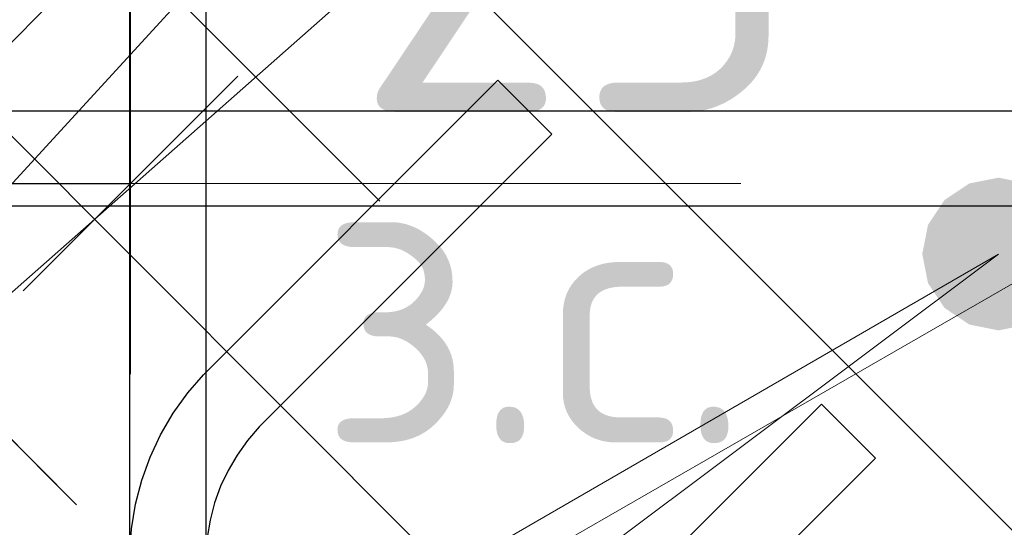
# Model space of a CAD drawing. Header units: metres. Extents: x -38 to 102, y -15 to 21.
# Tile 139 of 229: x 72.3081 to 72.4114, y 5.4194 to 5.4726. Entities that reach past the tile are written whole.
import ezdxf

# ---------------------------------------------------------------- set-up
doc = ezdxf.new("R2010")
doc.units = ezdxf.units.M
doc.header["$PDMODE"] = 65
for name, color, linetype, lineweight in [('XR$3$Арм.стержн. Хомут', 240, 'Continuous', 35), ('XR$3$Арм.стержн.горизонт. 1', 180, 'Continuous', 35), ('XR$3$Размерная линия (1)', 7, 'Continuous', 13), ('XR$3$Размерная линия_ общее', 7, 'Continuous', 13), ('XR$4$Арм. стержнями нижней зоны', 180, 'Continuous', 35), ('XR$4$Арм.стержн. Арматура края', 96, 'Continuous', 35), ('XR$4$Арм.стержн.горизонт. 1', 180, 'Continuous', 35), ('XR$6$Арм. стержнями нижней зоны', 180, 'Continuous', 35), ('XR$6$Арм.стержн. Арматура края', 96, 'Continuous', 35), ('XR$6$Арм.стержн.горизонт. 1', 180, 'Continuous', 35)]:
    doc.layers.add(name, color=color, linetype=linetype, lineweight=lineweight)
doc.styles.add('ISOCPEUR', font='txt')
doc.dimstyles.new('DIMSTYLE_11', dxfattribs={"dimtxt": 0.033, "dimasz": 0.0375, "dimexe": 0, "dimexo": 0, "dimgap": 0.0165, "dimtad": 2, "dimdec": 0, "dimlfac": 1000, "dimrnd": 1, "dimzin": 12, "dimdsep": 46, "dimtxsty": 'ISOCPEUR', "dimblk1": 'ALL_ML_STRICH', "dimblk2": 'ALL_ML_STRICH', "dimsah": 1, "dimcen": 0, "dimclrd": 7, "dimclre": 256, "dimclrt": 7, "dimadec": 0, "dimazin": 0, "dimtfac": 1, "dimtdec": 0, "dimtix": 1, "dimtmove": 2, "dimatfit": 3, "dimfxl": 0, "dimtvp": 1.2, "dimtzin": 0, "dimlwd": 0, "dimlwe": -3, "dimarcsym": 0})
doc.dimstyles.new('DIMSTYLE_12', dxfattribs={"dimtxt": 0.03, "dimasz": 0.03, "dimexe": 0, "dimexo": 0, "dimgap": 0.015, "dimtad": 2, "dimdec": 0, "dimlfac": 1000, "dimrnd": 1, "dimzin": 12, "dimdsep": 46, "dimtxsty": 'ISOCPEUR', "dimblk1": 'ALL_ML_STRICH', "dimblk2": 'ALL_ML_STRICH', "dimsah": 1, "dimcen": 0, "dimclrd": 7, "dimclre": 256, "dimclrt": 7, "dimadec": 0, "dimazin": 0, "dimtfac": 1, "dimtdec": 0, "dimtix": 1, "dimtmove": 2, "dimatfit": 3, "dimfxl": 0, "dimtzin": 0, "dimlwd": 0, "dimlwe": -3, "dimarcsym": 0})
pattern_1 = [(135, (0, 0), (-0.031819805, -0.031819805), [0.4, -0.05, 0, -0.05]), (135, (-0.01591, -0.01591), (-0.031819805, -0.031819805), [0.8, -0.1, 0.1, -0.1])]

# ---------------------------------------------------------------- blocks, each defined once
blk = doc.blocks.new('ALL_ML_STRICH')
at = {"color": 0, "linetype": 'ByBlock', "lineweight": -2}
for p, q in [((0, -0.5), (0, 0.5)), ((-0.3, -0.3), (0.3, 0.3)), ((-1, 0), (0.5, 0))]:
    blk.add_line(p, q, dxfattribs=at)
blk = doc.blocks.new('*D91')
at = {"layer": 'DEFPOINTS', "color": 7, "linetype": 'Continuous', "lineweight": 13, "transparency": 33554687}
for p in [(72.29474, 5.45544), (72.29474, 5.42045), (72.31974, 5.41545)]:
    blk.add_point(p, dxfattribs=at)
at = {"layer": 'XR$3$Размерная линия_ общее', "color": 253, "linetype": 'Continuous', "lineweight": -2, "true_color": 0xa0a0a0, "transparency": 33554687}
for p, q in [((72.29474, 5.44045), (72.29474, 5.45544)), ((72.31974, 5.43545), (72.31974, 5.45544))]:
    blk.add_line(p, q, dxfattribs=at)
at = {"layer": 'XR$3$Размерная линия_ общее', "color": 7, "linetype": 'Continuous', "lineweight": -2, "transparency": 33554687}
blk.add_line((72.29474, 5.45544), (72.31974, 5.45544), dxfattribs=at)
at = {"layer": 'XR$3$Размерная линия_ общее', "color": 7, "linetype": 'Continuous', "lineweight": 13, "transparency": 33554687, "xscale": 0.0375, "yscale": 0.0375, "zscale": 0.0375, "rotation": 180}
blk.add_blockref('ALL_ML_STRICH', (72.29474, 5.45544), dxfattribs=at)
at = {"layer": 'XR$3$Размерная линия_ общее', "color": 7, "linetype": 'Continuous', "lineweight": 13, "transparency": 33554687, "xscale": 0.0375, "yscale": 0.0375, "zscale": 0.0375}
blk.add_blockref('ALL_ML_STRICH', (72.31974, 5.45544), dxfattribs=at)
at = {"layer": 'XR$3$Размерная линия_ общее', "color": 7, "linetype": 'Continuous', "lineweight": 13, "transparency": 33554687, "insert": (72.36647, 5.47944), "char_height": 0.033, "width": 0.066, "attachment_point": 5, "style": 'ISOCPEUR'}
blk.add_mtext('\\A1;{25}', dxfattribs=at)
at = {"layer": 'XR$3$Размерная линия_ общее', "color": 7, "linetype": 'Continuous', "lineweight": 13, "transparency": 33554687, "insert": (72.33952, 5.45523), "char_height": 0.027, "width": 0.00135, "attachment_point": 1, "line_spacing_factor": 0.60241, "style": 'ISOCPEUR'}
blk.add_mtext('з.с.', dxfattribs=at)
blk = doc.blocks.new('*D153')
at = {"layer": 'DEFPOINTS', "color": 7, "linetype": 'Continuous', "lineweight": 13, "transparency": 33554687}
for p in [(72.33466, 5.49807), (72.2494, 5.40307), (72.33466, 5.40307)]:
    blk.add_point(p, dxfattribs=at)
at = {"layer": 'XR$3$Размерная линия (1)', "color": 9, "linetype": 'Continuous', "lineweight": -2, "true_color": 0xc7c7c7, "transparency": 33554687}
for p, q in [((72.31466, 5.49807), (72.2494, 5.49807)), ((72.31466, 5.40307), (72.2494, 5.40307))]:
    blk.add_line(p, q, dxfattribs=at)
at = {"layer": 'XR$3$Размерная линия (1)', "color": 7, "linetype": 'Continuous', "lineweight": -2, "transparency": 33554687}
blk.add_line((72.2494, 5.40307), (72.2494, 5.49807), dxfattribs=at)
at = {"layer": 'XR$3$Размерная линия (1)', "color": 7, "linetype": 'Continuous', "lineweight": 13, "transparency": 33554687, "xscale": 0.03, "yscale": 0.03, "zscale": 0.03}
for p, rotation in [((72.2494, 5.49807), 90), ((72.2494, 5.40307), 270)]:
    blk.add_blockref('ALL_ML_STRICH', p, dxfattribs=dict(at, rotation=rotation))
at = {"layer": 'XR$3$Размерная линия (1)', "color": 7, "linetype": 'Continuous', "lineweight": 13, "transparency": 33554687, "insert": (72.2269, 5.45207), "char_height": 0.03, "width": 0.06, "attachment_point": 5, "rotation": 90, "style": 'ISOCPEUR'}
blk.add_mtext('\\A1;{95}', dxfattribs=at)

msp = doc.modelspace()

# ---------------------------------------------------------------- hatches: boundary and pattern name
at = {"linetype": 'Continuous', "lineweight": 25, "transparency": 33554687}
h = msp.add_hatch(dxfattribs=at)
h.set_pattern_fill('__________540', scale=0.015, style=0, pattern_type=2)
h.set_pattern_definition(pattern_1)
h.paths.add_polyline_path([(72.5447, 5.66307), (72.2947, 5.66307), (72.2947, 5.36307), (72.5447, 5.36307)], flags=0)
at = {"linetype": 'Continuous', "lineweight": 13, "transparency": 33554687}
h = msp.add_hatch(dxfattribs=at)
h.set_pattern_fill('__________540', scale=0.015, style=0, pattern_type=2)
h.set_pattern_definition(pattern_1)
h.paths.add_polyline_path([(72.20078, 5.61305), (72.20078, 5.41305), (72.63295, 5.41305), (72.63295, 5.61305)], flags=0)
h = msp.add_hatch(dxfattribs=at)
h.set_pattern_fill('__________540', scale=0.015, style=0, pattern_type=2)
h.set_pattern_definition(pattern_1)
h.paths.add_polyline_path([(72.20078, 5.61305), (72.20078, 5.41305), (72.63295, 5.41305), (72.63295, 5.61305)], flags=0)
at = {"layer": 'XR$4$Арм.стержн.горизонт. 1', "linetype": 'Continuous', "lineweight": 50, "transparency": 33554687}
msp.add_hatch(color=7, dxfattribs=at).paths.add_polyline_path([(72.41878, 5.44805), (72.41817, 5.45112), (72.41644, 5.45371), (72.41384, 5.45545), (72.41078, 5.45605), (72.40772, 5.45545), (72.40512, 5.45371), (72.40339, 5.45112), (72.40278, 5.44805), (72.40339, 5.44499), (72.40512, 5.4424), (72.40772, 5.44066), (72.41078, 5.44005), (72.41384, 5.44066), (72.41644, 5.4424), (72.41817, 5.44499)])
at = {"layer": 'XR$6$Арм.стержн.горизонт. 1', "linetype": 'Continuous', "lineweight": 50, "transparency": 33554687}
msp.add_hatch(color=7, dxfattribs=at).paths.add_polyline_path([(72.41878, 5.44805), (72.41817, 5.45112), (72.41644, 5.45371), (72.41384, 5.45545), (72.41078, 5.45605), (72.40772, 5.45545), (72.40512, 5.45371), (72.40339, 5.45112), (72.40278, 5.44805), (72.40339, 5.44499), (72.40512, 5.4424), (72.40772, 5.44066), (72.41078, 5.44005), (72.41384, 5.44066), (72.41644, 5.4424), (72.41817, 5.44499)])

# ---------------------------------------------------------------- linework, layer by layer
at = {"color": 7, "linetype": 'Continuous', "lineweight": 13, "transparency": 33554687}
msp.add_line((72.31974, 5.45544), (72.38374, 5.45544), dxfattribs=at)
at = {"layer": 'XR$3$Арм.стержн. Хомут', "color": 40, "linetype": 'Continuous', "lineweight": 25, "transparency": 33554687}
for points in [[(72.31966, 5.41474), (72.31966, 5.60739)], [(72.31966, 5.41474), (72.31966, 5.60739)], [(72.31966, 5.41474), (72.31966, 5.60739)], [(72.32766, 5.60684), (72.32766, 5.4153)], [(72.32766, 5.60684), (72.32766, 5.4153)], [(72.32766, 5.60684), (72.32766, 5.4153)], [(72.49303, 5.38807), (72.34634, 5.38807), (72.34146, 5.38875), (72.33638, 5.39042), (72.3317, 5.39304), (72.32785, 5.39626), (72.32464, 5.40011), (72.32202, 5.40478), (72.32034, 5.40986), (72.31966, 5.41474), (72.31966, 5.41673), (72.31984, 5.41925), (72.32026, 5.42183), (72.32092, 5.42436), (72.32179, 5.42678), (72.32289, 5.42911), (72.32421, 5.43137), (72.32574, 5.43349), (72.3274, 5.4354), (72.35827, 5.46627), (72.36393, 5.46061)], [(72.49303, 5.38807), (72.34634, 5.38807), (72.34146, 5.38875), (72.33638, 5.39042), (72.3317, 5.39304), (72.32785, 5.39626), (72.32464, 5.40011), (72.32202, 5.40478), (72.32034, 5.40986), (72.31966, 5.41474), (72.31966, 5.41673), (72.31984, 5.41925), (72.32026, 5.42183), (72.32092, 5.42436), (72.32179, 5.42678), (72.32289, 5.42911), (72.32421, 5.43137), (72.32574, 5.43349), (72.3274, 5.4354), (72.35827, 5.46627), (72.36393, 5.46061)], [(72.49303, 5.38807), (72.34634, 5.38807), (72.34146, 5.38875), (72.33638, 5.39042), (72.3317, 5.39304), (72.32785, 5.39626), (72.32464, 5.40011), (72.32202, 5.40478), (72.32034, 5.40986), (72.31966, 5.41474), (72.31966, 5.41673), (72.31984, 5.41925), (72.32026, 5.42183), (72.32092, 5.42436), (72.32179, 5.42678), (72.32289, 5.42911), (72.32421, 5.43137), (72.32574, 5.43349), (72.3274, 5.4354), (72.35827, 5.46627), (72.36393, 5.46061)], [(72.36393, 5.46061), (72.33325, 5.42994), (72.33202, 5.42852), (72.33092, 5.42699), (72.32997, 5.42538), (72.32919, 5.42372), (72.32857, 5.42199), (72.3281, 5.42018), (72.3278, 5.41833), (72.32766, 5.41645), (72.32766, 5.4153), (72.32817, 5.41168), (72.32937, 5.40802), (72.33125, 5.40467), (72.33353, 5.40194), (72.33626, 5.39966), (72.33962, 5.39778), (72.34328, 5.39657), (72.3469, 5.39607), (72.49247, 5.39607)], [(72.36393, 5.46061), (72.33325, 5.42994), (72.33202, 5.42852), (72.33092, 5.42699), (72.32997, 5.42538), (72.32919, 5.42372), (72.32857, 5.42199), (72.3281, 5.42018), (72.3278, 5.41833), (72.32766, 5.41645), (72.32766, 5.4153), (72.32817, 5.41168), (72.32937, 5.40802), (72.33125, 5.40467), (72.33353, 5.40194), (72.33626, 5.39966), (72.33962, 5.39778), (72.34328, 5.39657), (72.3469, 5.39607), (72.49247, 5.39607)], [(72.36393, 5.46061), (72.33325, 5.42994), (72.33202, 5.42852), (72.33092, 5.42699), (72.32997, 5.42538), (72.32919, 5.42372), (72.32857, 5.42199), (72.3281, 5.42018), (72.3278, 5.41833), (72.32766, 5.41645), (72.32766, 5.4153), (72.32817, 5.41168), (72.32937, 5.40802), (72.33125, 5.40467), (72.33353, 5.40194), (72.33626, 5.39966), (72.33962, 5.39778), (72.34328, 5.39657), (72.3469, 5.39607), (72.49247, 5.39607)], [(72.36154, 5.40165), (72.39221, 5.43233), (72.39787, 5.42667), (72.36699, 5.3958)], [(72.36154, 5.40165), (72.39221, 5.43233), (72.39787, 5.42667), (72.36699, 5.3958)], [(72.36154, 5.40165), (72.39221, 5.43233), (72.39787, 5.42667), (72.36699, 5.3958)]]:
    msp.add_lwpolyline(points, dxfattribs=at)
at = {"layer": 'XR$3$Арм.стержн.горизонт. 1', "color": 7, "linetype": 'Continuous', "lineweight": 13, "transparency": 33554687}
for q in [(72.5047, 5.61807), (72.50474, 5.49807), (72.33466, 5.49807)]:
    msp.add_line((72.11391, 5.27357), q, dxfattribs=at)
at = {"layer": 'XR$4$Арм. стержнями нижней зоны', "color": 4, "linetype": 'Continuous', "lineweight": 25, "transparency": 33554687}
msp.add_lwpolyline([(72.22578, 5.46305), (72.63795, 5.46305), (72.63795, 5.45305), (72.22578, 5.45305), (72.22578, 5.46305)], dxfattribs=at)
at = {"layer": 'XR$4$Арм.стержн. Арматура края', "color": 4, "linetype": 'Continuous', "lineweight": 25, "transparency": 33554687}
for points in [[(72.63795, 5.45305), (72.25434, 5.45305), (72.24913, 5.45378), (72.24369, 5.45557), (72.23868, 5.45838), (72.23455, 5.46183), (72.2311, 5.46595), (72.2283, 5.47096), (72.2265, 5.4764), (72.22578, 5.48162), (72.22578, 5.55849), (72.2265, 5.56371), (72.2283, 5.56914), (72.2311, 5.57415), (72.23455, 5.57828), (72.23868, 5.58173), (72.24369, 5.58454), (72.24913, 5.58633), (72.25434, 5.58705), (72.63795, 5.58705)], [(72.63795, 5.57705), (72.25504, 5.57705), (72.2514, 5.57655), (72.24773, 5.57534), (72.24438, 5.57346), (72.24165, 5.57118), (72.23937, 5.56846), (72.23749, 5.5651), (72.23628, 5.56143), (72.23578, 5.5578), (72.23578, 5.48231), (72.23628, 5.47868), (72.23749, 5.47501), (72.23937, 5.47165), (72.24165, 5.46893), (72.24438, 5.46665), (72.24773, 5.46477), (72.2514, 5.46356), (72.25504, 5.46305), (72.63795, 5.46305)]]:
    msp.add_lwpolyline(points, dxfattribs=at)
at = {"layer": 'XR$4$Арм.стержн.горизонт. 1', "color": 7, "linetype": 'Continuous', "lineweight": 13, "transparency": 33554687}
msp.add_line((72.00399, 5.21294), (72.41078, 5.44805), dxfattribs=at)
at = {"layer": 'XR$6$Арм. стержнями нижней зоны', "color": 4, "linetype": 'Continuous', "lineweight": 25, "transparency": 33554687}
msp.add_lwpolyline([(72.22578, 5.46305), (72.63795, 5.46305), (72.63795, 5.45305), (72.22578, 5.45305), (72.22578, 5.46305)], dxfattribs=at)
at = {"layer": 'XR$6$Арм.стержн. Арматура края', "color": 4, "linetype": 'Continuous', "lineweight": 25, "transparency": 33554687}
for points in [[(72.63795, 5.45305), (72.25434, 5.45305), (72.24913, 5.45378), (72.24369, 5.45557), (72.23868, 5.45838), (72.23455, 5.46183), (72.2311, 5.46595), (72.2283, 5.47096), (72.2265, 5.4764), (72.22578, 5.48162), (72.22578, 5.55849), (72.2265, 5.56371), (72.2283, 5.56914), (72.2311, 5.57415), (72.23455, 5.57828), (72.23868, 5.58173), (72.24369, 5.58454), (72.24913, 5.58633), (72.25434, 5.58705), (72.63795, 5.58705)], [(72.63795, 5.57705), (72.25504, 5.57705), (72.2514, 5.57655), (72.24773, 5.57534), (72.24438, 5.57346), (72.24165, 5.57118), (72.23937, 5.56846), (72.23749, 5.5651), (72.23628, 5.56143), (72.23578, 5.5578), (72.23578, 5.48231), (72.23628, 5.47868), (72.23749, 5.47501), (72.23937, 5.47165), (72.24165, 5.46893), (72.24438, 5.46665), (72.24773, 5.46477), (72.2514, 5.46356), (72.25504, 5.46305), (72.63795, 5.46305)]]:
    msp.add_lwpolyline(points, dxfattribs=at)
at = {"layer": 'XR$6$Арм.стержн.горизонт. 1', "color": 7, "linetype": 'Continuous', "lineweight": 13, "transparency": 33554687}
for q in [(72.41074, 5.56805), (72.41078, 5.44805)]:
    msp.add_line((72.05819, 5.18415), q, dxfattribs=at)

# ---------------------------------------------------------------- dimensions: what is measured, and where the dimension line sits
at = {"layer": 'XR$3$Размерная линия (1)', "color": 7, "linetype": 'Continuous', "lineweight": 13, "transparency": 33554687}
dim = msp.add_linear_dim(base=(72.2494, 5.49807), p1=(72.31466, 5.40307), p2=(72.31466, 5.49807), angle=90, dimstyle='DIMSTYLE_12', override={"dimpost": '<>', "dimclrd": 7, "dimclre": 9, "dimclrt": 7, "dimlwd": 0, "dimlwe": 65533}, dxfattribs=at)
dim.commit()
dim.dimension.update_dxf_attribs({"geometry": '*D153', "text_midpoint": (72.2269, 5.45207), "dimtype": 160})
at = {"layer": 'XR$3$Размерная линия_ общее', "color": 7, "linetype": 'Continuous', "lineweight": 13, "transparency": 33554687}
dim = msp.add_linear_dim(base=(72.31974, 5.45544), p1=(72.29474, 5.44045), p2=(72.31974, 5.43545), text='<>\\Xз.с.', dimstyle='DIMSTYLE_11', override={"dimpost": '<>', "dimclrd": 7, "dimclre": 253, "dimclrt": 7, "dimlwd": 0, "dimlwe": 65533}, dxfattribs=at)
dim.commit()
dim.dimension.update_dxf_attribs({"geometry": '*D91', "text_midpoint": (72.36647, 5.47944), "dimtype": 160})

doc.saveas('drawing.dxf')
